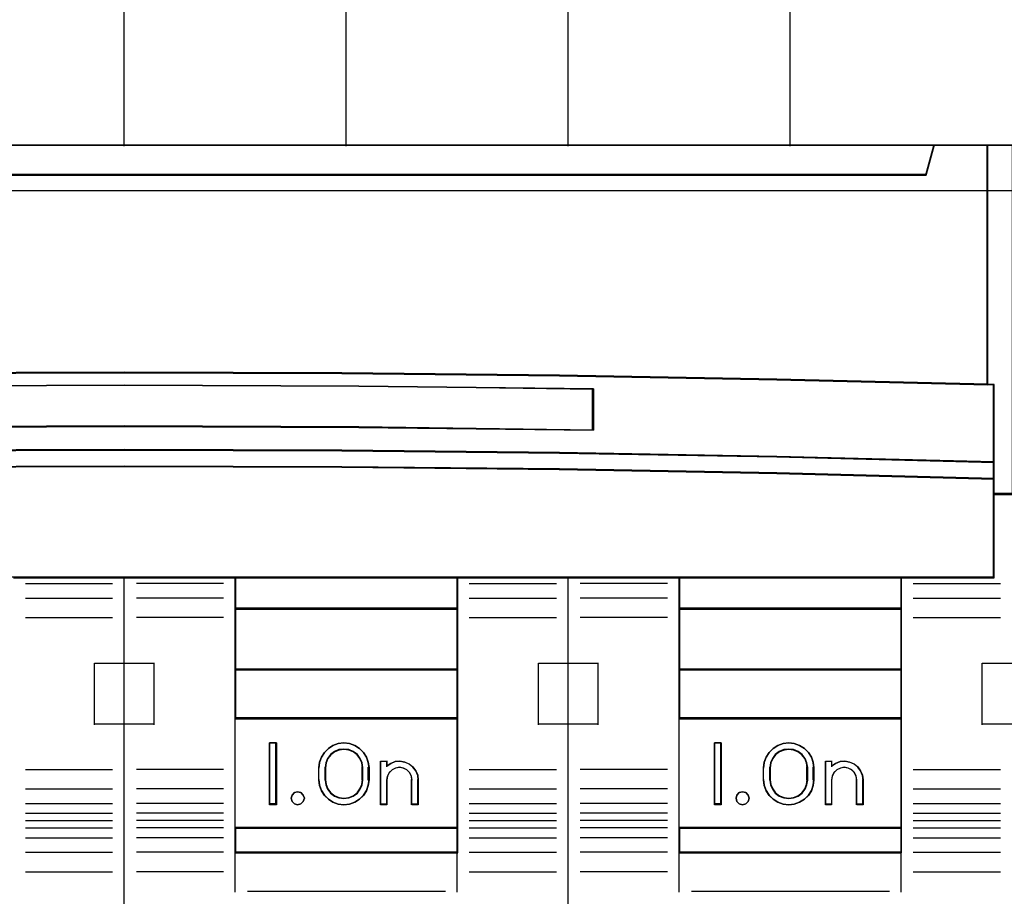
# Model space of a CAD drawing. Header units: millimetres. Extents: x 203 to 3426, y 719 to 2381.
# Tile 54 of 185: x 2538.16 to 2542.29, y 1114.62 to 1118.3. Entities that reach past the tile are written whole.
import ezdxf

# ---------------------------------------------------------------- set-up
doc = ezdxf.new("R2010")
doc.units = ezdxf.units.MM
doc.layers.add('45', color=7, linetype='Continuous')
doc.layers.add('E_Legrand_obudowy', color=7, linetype='Continuous')

# ---------------------------------------------------------------- blocks, each defined once
blk = doc.blocks.new('XL3 160 wnękowa 6x24M')
at = {"layer": 'E_Legrand_obudowy'}
blk.add_lwpolyline([(-215.641, -325.091), (215.545, -325.091), (215.545, -370.033), (-215.641, -370.033), (-215.641, -325.091)], dxfattribs=at)
blk = doc.blocks.new('S304 TX3')
at = {"layer": '45', "color": 139}
for points in [[(35.965733, 22.215289), (35.965733, 41.02555)], [(53.966516, 22.215289), (53.966516, 41.02555)], [(44.959854, 29.461747), (44.959854, 22.215289)], [(62.955262, 29.461747), (62.955262, 22.215289)], [(-0.014334, 22.247615), (71.983424, 22.247615)], [(68.805023, 22.247615), (68.450275, 21.033586)], [(70.949638, 12.531794), (70.949638, 22.247615)], [(3.486565, 21.065913), (68.482525, 21.065913)], [(71.232719, 12.521018), (62.422764, 12.749816), (53.612809, 12.919948), (44.797285, 13.01968), (35.981761, 13.049013), (27.171805, 13.01968), (18.356281, 12.919948), (9.540757, 12.749816), (0.736371, 12.521018)], [(54.989552, 12.339632), (45.485257, 12.473992), (35.980962, 12.521018), (26.482238, 12.473992), (16.972371, 12.339632)], [(54.957302, 10.694587), (54.957302, 12.371958)], [(71.20047, 4.701668), (71.20047, 12.553344)], [(54.989552, 10.694587), (45.485257, 10.823202), (35.980962, 10.870586), (26.482238, 10.823202), (16.972371, 10.694587)], [(71.232719, 9.387172), (62.422764, 9.621038), (53.612809, 9.778898), (44.797285, 9.884137), (35.981761, 9.913371), (27.171805, 9.884137), (18.356281, 9.778898), (9.540757, 9.621038), (0.736371, 9.387172)], [(71.232719, 8.710117), (62.422764, 8.944782), (53.612809, 9.114913), (44.797285, 9.208779), (35.981761, 9.238112), (27.171805, 9.208779), (18.356281, 9.114913), (9.540757, 8.944782), (0.736371, 8.710117)], [(31.489738, 4.717831), (35.981762, 4.717831), (40.479352, 4.717831), (49.474532, 4.717831), (53.983255, 4.717831), (58.475278, 4.717831), (67.464892, 4.717831), (71.216594, 4.717831), (71.216594, 8.105544), (71.216594, 8.726991), (62.41067, 8.946972), (53.604745, 9.106459), (53.604745, 9.106459), (44.793253, 9.194451), (35.981762, 9.221949), (27.175837, 9.194451)], [(71.983424, 8.121062), (71.20047, 8.121062)], [(71.232719, 4.733994), (0.736371, 4.733994)], [(31.968545, 4.475384), (35.503485, 4.475384)], [(35.965733, -41.02555), (35.965733, 4.733994)], [(40.000545, 4.475384), (36.465605, 4.475384)], [(40.462793, 4.733994), (40.462793, -6.438303)], [(40.462793, 4.733994), (49.490955, 4.733994)], [(49.458706, 4.733994), (49.458706, -6.438303)], [(49.958578, 4.475384), (53.498893, 4.475384)], [(53.966516, -41.02555), (53.966516, 4.733994)], [(57.995954, 4.475384), (54.455638, 4.475384)], [(58.458201, 4.733994), (58.458201, -6.438303)], [(58.458201, 4.733994), (67.480989, 4.733994)], [(67.448739, 4.733994), (67.448739, -6.438303)], [(67.948611, 4.475384), (71.483551, 4.475384)], [(31.968545, 3.888125), (35.503485, 3.888125)], [(40.000545, 3.888125), (36.465605, 3.888125)], [(49.958578, 3.888125), (53.498893, 3.888125)], [(57.995954, 3.888125), (54.455638, 3.888125)], [(67.948611, 3.888125), (71.483551, 3.888125)], [(40.462793, 3.475068), (49.490955, 3.475068)], [(58.458201, 3.475068), (67.480989, 3.475068)], [(31.968545, 3.096133), (35.503485, 3.096133)], [(40.000545, 3.096133), (36.465605, 3.096133)], [(49.958578, 3.096133), (53.498893, 3.096133)], [(57.995954, 3.096133), (54.455638, 3.096133)], [(67.948611, 3.096133), (71.483551, 3.096133)], [(34.763531, -1.248151), (34.763531, 1.253539)], [(34.763531, 1.253539), (35.997983, 1.253539)], [(35.965733, 1.253539), (37.200185, 1.253539)], [(37.167935, 1.253539), (37.167935, -1.248151)], [(52.758939, -1.248151), (52.758939, 1.253539)], [(52.758939, 1.253539), (53.998766, 1.253539)], [(53.966516, 1.253539), (55.195593, 1.253539)], [(55.163343, 1.253539), (55.163343, -1.248151)], [(70.748972, -1.248151), (70.748972, 1.253539)], [(70.748972, 1.253539), (71.983424, 1.253539)], [(40.462793, 1.005704), (49.490955, 1.005704)], [(58.458201, 1.005704), (67.480989, 1.005704)], [(40.462793, -0.973378), (49.490955, -0.973378)], [(58.458201, -0.973378), (67.480989, -0.973378)], [(34.763531, -1.215824), (35.997983, -1.215824)], [(35.965733, -1.215824), (37.200185, -1.215824)], [(52.758939, -1.215824), (53.998766, -1.215824)], [(53.966516, -1.215824), (55.195593, -1.215824)], [(70.748972, -1.215824), (71.983424, -1.215824)], [(42.143368, -1.98447), (41.865661, -1.98447)], [(41.865661, -1.98447), (41.865661, -4.493343)], [(42.111118, -1.98447), (42.111118, -4.493343)], [(45.895099, -3.008133), (45.866805, -2.780652), (45.793243, -2.570233), (45.668753, -2.376874), (45.51031, -2.211951), (45.317916, -2.092523), (45.102888, -2.012905), (44.876541, -1.98447), (44.650195, -2.012905), (44.435167, -2.092523), (44.248431, -2.211951), (44.08433, -2.376874), (43.965499, -2.570233), (43.886277, -2.780652), (43.857984, -3.008133)], [(60.172818, -1.98447), (59.895111, -1.98447)], [(59.895111, -1.98447), (59.895111, -4.493343)], [(60.138776, -1.98447), (60.138776, -4.493343)], [(63.924548, -3.008133), (63.896255, -2.780652), (63.822693, -2.570233), (63.703861, -2.376874), (63.545419, -2.211951), (63.347366, -2.092523), (63.132337, -2.012905), (62.905991, -1.98447), (62.679645, -2.012905), (62.470275, -2.092523), (62.272222, -2.211951), (62.11378, -2.376874), (61.989289, -2.570233), (61.915727, -2.780652), (61.887434, -3.008133)], [(45.644267, -3.008133), (45.615827, -2.806898), (45.536194, -2.622912), (45.422434, -2.461925), (45.257482, -2.335434), (45.081153, -2.26069), (44.876385, -2.237692), (44.677304, -2.26069), (44.495288, -2.335434), (44.336024, -2.461925), (44.210887, -2.622912), (44.142631, -2.806898), (44.114191, -3.008133)], [(63.673716, -3.008133), (63.645276, -2.806898), (63.571332, -2.622912), (63.451884, -2.461925), (63.286931, -2.335434), (63.104915, -2.26069), (62.905835, -2.237692), (62.712442, -2.26069), (62.524738, -2.335434), (62.359785, -2.461925), (62.246025, -2.622912), (62.166393, -2.806898), (62.143641, -3.008133)], [(46.362721, -2.73336), (46.640428, -2.73336)], [(46.362721, -2.73336), (46.362721, -4.493343)], [(46.608178, -2.73336), (46.608178, -2.95246)], [(47.892797, -3.502006), (47.869959, -3.306976), (47.790027, -3.123419), (47.675839, -2.968543), (47.527394, -2.842347), (47.344693, -2.762041), (47.150573, -2.73336), (46.956453, -2.744833), (46.773751, -2.819403), (46.608178, -2.92839)], [(64.392171, -2.73336), (64.669878, -2.73336)], [(64.392171, -2.73336), (64.392171, -4.493343)], [(64.637628, -2.73336), (64.637628, -2.95246)], [(65.922246, -3.502006), (65.899409, -3.306976), (65.819477, -3.123419), (65.705289, -2.968543), (65.556844, -2.842347), (65.374143, -2.762041), (65.185732, -2.73336), (64.985902, -2.744833), (64.797492, -2.819403), (64.637628, -2.92839)], [(31.968545, -3.063806), (35.503485, -3.063806)], [(40.000545, -3.063806), (36.465605, -3.063806)], [(43.857984, -3.502006), (43.857984, -2.975807)], [(44.114191, -3.502006), (44.114191, -2.975807)], [(45.612017, -3.502006), (45.612017, -2.975807)], [(45.862849, -3.502006), (45.862849, -2.975807)], [(47.643756, -3.502006), (47.620744, -3.344146), (47.545952, -3.19798), (47.430888, -3.0752), (47.287057, -3.00504), (47.125967, -2.975807), (46.970631, -3.00504), (46.8268, -3.0752), (46.705983, -3.19798), (46.636944, -3.344146), (46.608178, -3.502006)], [(49.958578, -3.063806), (53.498893, -3.063806)], [(57.995954, -3.063806), (54.455638, -3.063806)], [(61.887434, -3.502006), (61.887434, -2.975807)], [(62.143641, -3.502006), (62.143641, -2.975807)], [(63.641466, -3.502006), (63.641466, -2.975807)], [(63.890507, -3.502006), (63.890507, -2.975807)], [(65.671414, -3.502006), (65.642698, -3.344146), (65.573779, -3.19798), (65.458914, -3.0752), (65.315332, -3.00504), (65.154521, -2.975807), (64.999453, -3.00504), (64.855872, -3.0752), (64.735263, -3.19798), (64.666344, -3.344146), (64.637628, -3.502006)], [(67.948611, -3.063806), (71.483551, -3.063806)], [(43.857984, -3.469679), (43.886277, -3.69716), (43.965499, -3.918954), (44.08433, -4.106625), (44.248431, -4.265862), (44.435167, -4.390976), (44.650195, -4.464908), (44.876541, -4.493343), (45.102888, -4.464908), (45.317916, -4.390976), (45.51031, -4.265862), (45.668753, -4.106625), (45.793243, -3.918954), (45.866805, -3.69716), (45.895099, -3.469679)], [(44.114191, -3.469679), (44.142631, -3.670914), (44.210887, -3.8549), (44.336024, -4.021637), (44.495288, -4.142378), (44.677304, -4.217123), (44.876385, -4.240121), (45.081153, -4.217123), (45.257482, -4.142378), (45.422434, -4.021637), (45.536194, -3.8549), (45.615827, -3.670914), (45.644267, -3.469679)], [(46.608178, -3.469679), (46.608178, -4.493343)], [(47.609715, -3.469679), (47.609715, -4.493343)], [(47.860547, -3.469679), (47.860547, -4.493343)], [(61.887434, -3.469679), (61.915727, -3.69716), (61.989289, -3.918954), (62.11378, -4.106625), (62.272222, -4.265862), (62.470275, -4.390976), (62.679645, -4.464908), (62.905991, -4.493343), (63.132337, -4.464908), (63.347366, -4.390976), (63.545419, -4.265862), (63.703861, -4.106625), (63.822693, -3.918954), (63.896255, -3.69716), (63.924548, -3.469679)], [(62.143641, -3.469679), (62.166393, -3.670914), (62.246025, -3.8549), (62.359785, -4.021637), (62.524738, -4.142378), (62.712442, -4.217123), (62.905835, -4.240121), (63.104915, -4.217123), (63.286931, -4.142378), (63.451884, -4.021637), (63.571332, -3.8549), (63.645276, -3.670914), (63.673716, -3.469679)], [(64.637628, -3.469679), (64.637628, -4.493343)], [(65.639165, -3.469679), (65.639165, -4.493343)], [(65.889997, -3.469679), (65.889997, -4.493343)], [(31.968545, -3.848614), (35.503485, -3.848614)], [(40.000545, -3.848614), (36.465605, -3.848614)], [(49.958578, -3.848614), (53.498893, -3.848614)], [(57.995954, -3.848614), (54.455638, -3.848614)], [(67.948611, -3.848614), (71.483551, -3.848614)], [(31.968545, -4.448445), (35.503485, -4.448445)], [(40.000545, -4.448445), (36.465605, -4.448445)], [(42.143368, -4.459221), (41.865661, -4.459221)], [(46.362721, -4.459221), (46.640428, -4.459221)], [(47.609715, -4.459221), (47.892797, -4.459221)], [(49.958578, -4.448445), (53.498893, -4.448445)], [(57.995954, -4.448445), (54.455638, -4.448445)], [(60.172818, -4.459221), (59.895111, -4.459221)], [(64.392171, -4.459221), (64.669878, -4.459221)], [(65.639165, -4.459221), (65.922246, -4.459221)], [(67.948611, -4.448445), (71.483551, -4.448445)], [(31.968545, -4.839952), (35.503485, -4.839952)], [(31.968545, -5.136275), (35.503485, -5.136275)], [(40.000545, -4.839952), (36.465605, -4.839952)], [(40.000545, -5.136275), (36.465605, -5.136275)], [(49.958578, -4.839952), (53.498893, -4.839952)], [(49.958578, -5.136275), (53.498893, -5.136275)], [(57.995954, -4.839952), (54.455638, -4.839952)], [(57.995954, -5.136275), (54.455638, -5.136275)], [(67.948611, -4.839952), (71.483551, -4.839952)], [(67.948611, -5.136275), (71.483551, -5.136275)], [(31.968545, -5.432599), (35.503485, -5.432599)], [(40.000545, -5.432599), (36.465605, -5.432599)], [(40.462793, -5.416436), (49.490955, -5.416436)], [(49.958578, -5.432599), (53.498893, -5.432599)], [(57.995954, -5.432599), (54.455638, -5.432599)], [(58.458201, -5.416436), (67.480989, -5.416436)], [(67.948611, -5.432599), (71.483551, -5.432599)], [(31.968545, -5.829493), (35.503485, -5.829493)], [(40.000545, -5.829493), (36.465605, -5.829493)], [(49.958578, -5.829493), (53.498893, -5.829493)], [(57.995954, -5.829493), (54.455638, -5.829493)], [(67.948611, -5.829493), (71.483551, -5.829493)], [(31.968545, -6.42214), (35.503485, -6.42214)], [(40.000545, -6.42214), (36.465605, -6.42214)], [(40.462793, -6.405977), (49.490955, -6.405977)], [(40.462793, -6.405977), (40.462793, -8.033063)], [(49.458706, -6.405977), (49.458706, -8.033063)], [(49.958578, -6.42214), (53.498893, -6.42214)], [(57.995954, -6.42214), (54.455638, -6.42214)], [(58.458201, -6.405977), (67.480989, -6.405977)], [(58.458201, -6.405977), (58.458201, -8.033063)], [(67.448739, -6.405977), (67.448739, -8.033063)], [(67.948611, -6.42214), (71.483551, -6.42214)], [(31.968545, -7.214132), (35.503485, -7.214132)], [(40.000545, -7.214132), (36.465605, -7.214132)], [(49.958578, -7.214132), (53.498893, -7.214132)], [(57.995954, -7.214132), (54.455638, -7.214132)], [(67.948611, -7.214132), (71.483551, -7.214132)], [(40.964457, -8.000736), (48.994666, -8.000736)], [(58.959865, -8.000736), (66.986491, -8.000736)]]:
    blk.add_lwpolyline(points, dxfattribs=at)
at = {"layer": '45', "color": 7}
for points in [[(18.356544, 12.89593), (27.171985, 12.989723), (35.981858, 13.017309), (44.797299, 12.989723), (53.61274, 12.89593), (62.422612, 12.735931), (70.981887, 12.531794), (70.981887, 22.247615), (68.804479, 22.247615), (68.481487, 21.061413), (3.487797, 21.061413), (3.164805, 22.247615), (0.981828, 22.247615), (0.981828, 12.531794), (9.541103, 12.735931), (18.356544, 12.89593)], [(3.487065, 21.033586), (68.482026, 21.033586), (68.805023, 22.247615), (62.985493, 22.247615), (53.991674, 22.247615), (44.981149, 22.247615), (35.981761, 22.247615), (26.987942, 22.247615), (17.977416, 22.247615), (8.983597, 22.247615), (3.164067, 22.247615), (3.487065, 21.033586)], [(70.949638, 22.247615), (70.949638, 12.541976), (71.208084, 12.530953), (71.208084, 9.389435), (71.208084, 8.711528), (71.208084, 8.088736), (71.983424, 8.088736), (71.983424, 22.247615), (70.949638, 22.247615)], [(44.797285, 9.858773), (53.612809, 9.758904), (62.422764, 9.609102), (71.232719, 9.387172), (71.232719, 12.549671), (70.98212, 12.560767), (62.422764, 12.766052), (53.612809, 12.926952), (44.797285, 13.021272), (35.981761, 13.049013), (27.171805, 13.021272), (18.356281, 12.926952), (9.540757, 12.766052), (0.981401, 12.560767), (0.736371, 12.549671), (0.736371, 9.387172), (9.540757, 9.609102), (18.356281, 9.758904), (27.171805, 9.858773), (35.981761, 9.886514), (44.797285, 9.858773)], [(54.989552, 12.369749), (54.989552, 10.694587), (45.485257, 10.801036), (35.980962, 10.840254), (26.482238, 10.801036), (16.972371, 10.694587), (16.972371, 12.369749), (26.482238, 12.4818), (35.980962, 12.521018), (45.485257, 12.4818), (54.989552, 12.369749)], [(35.980962, 10.840254), (45.485257, 10.801036), (54.989552, 10.694587), (54.989552, 12.369749), (45.485257, 12.4818), (35.980962, 12.521018), (26.482238, 12.4818), (16.972371, 12.369749), (16.972371, 10.694587), (26.482238, 10.801036), (35.980962, 10.840254)], [(53.612809, 9.099904), (62.422764, 8.93608), (71.232719, 8.710117), (71.232719, 9.404954), (62.422764, 9.630917), (53.612809, 9.783442), (44.797285, 9.885125), (35.981761, 9.913371), (27.171805, 9.885125), (18.356281, 9.783442), (9.540757, 9.630917), (0.736371, 9.404954), (0.736371, 8.710117), (9.540757, 8.93608), (18.356281, 9.099904), (27.171805, 9.190289), (35.981761, 9.218534), (44.797285, 9.190289), (53.612809, 9.099904)], [(40.462793, 4.733994), (40.462793, 3.442741), (49.490955, 3.442741), (49.490955, 4.733994), (40.462793, 4.733994)], [(58.458201, 4.733994), (58.458201, 3.442741), (67.480989, 3.442741), (67.480989, 4.733994), (58.458201, 4.733994)], [(49.490955, 0.973378), (49.490955, 3.475068), (40.462793, 3.475068), (40.462793, 0.973378), (49.490955, 0.973378)], [(58.458201, 3.475068), (58.458201, 0.973378), (67.480989, 0.973378), (67.480989, 3.475068), (58.458201, 3.475068)], [(49.490955, -1.005704), (49.490955, 1.005704), (40.462793, 1.005704), (40.462793, -1.005704), (49.490955, -1.005704)], [(67.480989, 1.005704), (58.458201, 1.005704), (58.458201, -1.005704), (67.480989, -1.005704), (67.480989, 1.005704)], [(40.462793, -0.973378), (40.462793, -5.448762), (49.490955, -5.448762), (49.490955, -0.973378), (40.462793, -0.973378)], [(58.458201, -0.973378), (58.458201, -5.448762), (67.480989, -5.448762), (67.480989, -0.973378), (58.458201, -0.973378)], [(42.143368, -1.98447), (42.143368, -4.493343), (41.865661, -4.493343), (41.865661, -1.98447), (42.143368, -1.98447)], [(43.857984, -3.489794), (43.857984, -2.988019), (43.886277, -2.765008), (43.965499, -2.558723), (44.08433, -2.369164), (44.248431, -2.207481), (44.435167, -2.0904), (44.650195, -2.012346), (44.876541, -1.98447), (45.102888, -2.012346), (45.317916, -2.0904), (45.51031, -2.207481), (45.668753, -2.369164), (45.793243, -2.558723), (45.866805, -2.765008), (45.895099, -2.988019), (45.895099, -3.489794), (45.866805, -3.712804), (45.793243, -3.93024), (45.668753, -4.114224), (45.51031, -4.270332), (45.317916, -4.392988), (45.102888, -4.465466), (44.876541, -4.493343), (44.650195, -4.465466), (44.435167, -4.392988), (44.248431, -4.270332), (44.08433, -4.114224), (43.965499, -3.93024), (43.886277, -3.712804), (43.857984, -3.489794)], [(60.172818, -1.98447), (60.172818, -4.493343), (59.895111, -4.493343), (59.895111, -1.98447), (60.172818, -1.98447)], [(61.887434, -3.489794), (61.887434, -2.988019), (61.915727, -2.765008), (61.989289, -2.558723), (62.11378, -2.369164), (62.272222, -2.207481), (62.470275, -2.0904), (62.679645, -2.012346), (62.905991, -1.98447), (63.132337, -2.012346), (63.347366, -2.0904), (63.545419, -2.207481), (63.703861, -2.369164), (63.822693, -2.558723), (63.896255, -2.765008), (63.924548, -2.988019), (63.924548, -3.489794), (63.896255, -3.712804), (63.822693, -3.93024), (63.703861, -4.114224), (63.545419, -4.270332), (63.347366, -4.392988), (63.132337, -4.465466), (62.905991, -4.493343), (62.679645, -4.465466), (62.470275, -4.392988), (62.272222, -4.270332), (62.11378, -4.114224), (61.989289, -3.93024), (61.915727, -3.712804), (61.887434, -3.489794)], [(44.114191, -2.987204), (44.114191, -3.490608), (44.142631, -3.686376), (44.210887, -3.865364), (44.336024, -4.027572), (44.495288, -4.145033), (44.677304, -4.217747), (44.876385, -4.240121), (45.081153, -4.217747), (45.257482, -4.145033), (45.422434, -4.027572), (45.536194, -3.865364), (45.615827, -3.686376), (45.644267, -3.490608), (45.644267, -2.987204), (45.615827, -2.791436), (45.536194, -2.612448), (45.422434, -2.455833), (45.257482, -2.332779), (45.081153, -2.260065), (44.876385, -2.237692), (44.677304, -2.260065), (44.495288, -2.332779), (44.336024, -2.455833), (44.210887, -2.612448), (44.142631, -2.791436), (44.114191, -2.987204)], [(62.143641, -3.490608), (62.166393, -3.686376), (62.246025, -3.865364), (62.359785, -4.027572), (62.524738, -4.145033), (62.712442, -4.217747), (62.905835, -4.240121), (63.104915, -4.217747), (63.286931, -4.145033), (63.451884, -4.027572), (63.571332, -3.865364), (63.645276, -3.686376), (63.673716, -3.490608), (63.673716, -2.987204), (63.645276, -2.791436), (63.571332, -2.612448), (63.451884, -2.455833), (63.286931, -2.332779), (63.104915, -2.260065), (62.905835, -2.237692), (62.712442, -2.260065), (62.524738, -2.332779), (62.359785, -2.455833), (62.246025, -2.612448), (62.166393, -2.791436), (62.143641, -2.987204), (62.143641, -3.490608)], [(46.362721, -4.493343), (46.362721, -2.73336), (46.612994, -2.73336), (46.612994, -2.923932), (46.777946, -2.817436), (46.959963, -2.74457), (47.153355, -2.73336), (47.346748, -2.761385), (47.528764, -2.839856), (47.676652, -2.963167), (47.790413, -3.114503), (47.870045, -3.293864), (47.892797, -3.484436), (47.892797, -4.493343), (47.636836, -4.493343), (47.636836, -3.484436), (47.614084, -3.3331), (47.54014, -3.192974), (47.42638, -3.075268), (47.284179, -3.008007), (47.124915, -2.979982), (46.971339, -3.008007), (46.829138, -3.075268), (46.70969, -3.192974), (46.641434, -3.3331), (46.612994, -3.484436), (46.612994, -4.493343), (46.362721, -4.493343)], [(64.392171, -4.493343), (64.392171, -2.73336), (64.642444, -2.73336), (64.642444, -2.923932), (64.801708, -2.817436), (64.989412, -2.74457), (65.188493, -2.73336), (65.376197, -2.761385), (65.558214, -2.839856), (65.706102, -2.963167), (65.819862, -3.114503), (65.899494, -3.293864), (65.922246, -3.484436), (65.922246, -4.493343), (65.666286, -4.493343), (65.666286, -3.484436), (65.637846, -3.3331), (65.56959, -3.192974), (65.455829, -3.075268), (65.313629, -3.008007), (65.154365, -2.979982), (65.000788, -3.008007), (64.858588, -3.075268), (64.73914, -3.192974), (64.670884, -3.3331), (64.642444, -3.484436), (64.642444, -4.493343), (64.392171, -4.493343)], [(43.232377, -4.10028), (43.273904, -4.223479), (43.232377, -4.358411), (43.137459, -4.458143), (43.001014, -4.493343), (42.870502, -4.458143), (42.775584, -4.358411), (42.73999, -4.223479), (42.775584, -4.10028), (42.870502, -4.000548), (43.001014, -3.965348), (43.137459, -4.000548), (43.232377, -4.10028)], [(61.261827, -4.10028), (61.303353, -4.223479), (61.261827, -4.358411), (61.166909, -4.458143), (61.030464, -4.493343), (60.899952, -4.458143), (60.799101, -4.358411), (60.769439, -4.223479), (60.799101, -4.10028), (60.899952, -4.000548), (61.030464, -3.965348), (61.166909, -4.000548), (61.261827, -4.10028)], [(49.490955, -6.438303), (49.490955, -5.416436), (40.462793, -5.416436), (40.462793, -6.438303), (49.490955, -6.438303)], [(67.480989, -5.416436), (58.458201, -5.416436), (58.458201, -6.438303), (67.480989, -6.438303), (67.480989, -5.416436)]]:
    blk.add_lwpolyline(points, close=True, dxfattribs=at)
at = {"layer": '45', "color": 140}
for points in [[(18.356544, 12.89593), (27.171985, 12.989723), (35.981858, 13.017309), (44.797299, 12.989723), (53.61274, 12.89593), (62.422612, 12.735931), (70.981887, 12.531794), (70.981887, 22.247615), (68.804479, 22.247615), (68.481487, 21.061413), (3.487797, 21.061413), (3.164805, 22.247615), (0.981828, 22.247615), (0.981828, 12.531794), (9.541103, 12.735931), (18.356544, 12.89593)], [(3.501257, 21.047954), (68.467833, 21.047954), (68.79069, 22.231452), (62.973702, 22.231452), (53.98381, 22.231452), (44.97722, 22.231452), (35.981762, 22.231452), (26.991871, 22.231452), (17.98528, 22.231452), (8.995389, 22.231452), (3.1784, 22.231452), (3.501257, 21.047954)], [(70.949638, 22.247615), (70.949638, 12.541976), (71.208084, 12.530953), (71.208084, 9.389435), (71.208084, 8.711528), (71.208084, 8.088736), (71.983424, 8.088736), (71.983424, 22.247615), (70.949638, 22.247615)], [(70.965762, 22.231452), (70.965762, 12.547972), (71.216594, 12.536974), (71.216594, 9.402628), (71.216594, 8.726269), (71.216594, 8.104899), (71.969091, 8.104899), (71.969091, 22.231452), (70.965762, 22.231452)]]:
    blk.add_lwpolyline(points, close=True, dxfattribs=at)
at = {"layer": '45', "color": 59}
for points in [[(18.363318, 12.910882), (27.174923, 13.004362), (35.980962, 13.031856), (44.792567, 13.004362), (53.604172, 12.910882), (62.410211, 12.751415), (70.965762, 12.547957), (70.965762, 22.231452), (68.789301, 22.231452), (68.46645, 21.049197), (3.50104, 21.049197), (3.178189, 22.231452), (0.996161, 22.231452), (0.996161, 12.547957), (9.551712, 12.751415), (18.363318, 12.910882)], [(3.487065, 21.033586), (68.482026, 21.033586), (68.805023, 22.247615), (62.985493, 22.247615), (53.991674, 22.247615), (44.981149, 22.247615), (35.981761, 22.247615), (26.987942, 22.247615), (17.977416, 22.247615), (8.983597, 22.247615), (3.164067, 22.247615), (3.487065, 21.033586)], [(44.797285, 9.858773), (53.612809, 9.758904), (62.422764, 9.609102), (71.232719, 9.387172), (71.232719, 12.549671), (70.98212, 12.560767), (62.422764, 12.766052), (53.612809, 12.926952), (44.797285, 13.021272), (35.981761, 13.049013), (27.171805, 13.021272), (18.356281, 12.926952), (9.540757, 12.766052), (0.981401, 12.560767), (0.736371, 12.549671), (0.736371, 9.387172), (9.540757, 9.609102), (18.356281, 9.758904), (27.171805, 9.858773), (35.981761, 9.886514), (44.797285, 9.858773)], [(54.989552, 12.369749), (54.989552, 10.694587), (45.485257, 10.801036), (35.980962, 10.840254), (26.482238, 10.801036), (16.972371, 10.694587), (16.972371, 12.369749), (26.482238, 12.4818), (35.980962, 12.521018), (45.485257, 12.4818), (54.989552, 12.369749)], [(35.980962, 10.840254), (45.485257, 10.801036), (54.989552, 10.694587), (54.989552, 12.369749), (45.485257, 12.4818), (35.980962, 12.521018), (26.482238, 12.4818), (16.972371, 12.369749), (16.972371, 10.694587), (26.482238, 10.801036), (35.980962, 10.840254)], [(35.981858, 10.853839), (45.478538, 10.815315), (54.975219, 10.710751), (54.975219, 12.356264), (45.478538, 12.466331), (35.981858, 12.504855), (26.490744, 12.466331), (16.988496, 12.356264), (16.988496, 10.710751), (26.490744, 10.815315), (35.981858, 10.853839)], [(53.612809, 9.099904), (62.422764, 8.93608), (71.232719, 8.710117), (71.232719, 9.404954), (62.422764, 9.630917), (53.612809, 9.783442), (44.797285, 9.885125), (35.981761, 9.913371), (27.171805, 9.885125), (18.356281, 9.783442), (9.540757, 9.630917), (0.736371, 9.404954), (0.736371, 8.710117), (9.540757, 8.93608), (18.356281, 9.099904), (27.171805, 9.190289), (35.981761, 9.218534), (44.797285, 9.190289), (53.612809, 9.099904)], [(53.604745, 9.106177), (62.41067, 8.94651), (71.216594, 8.726281), (71.216594, 9.403487), (62.41067, 9.623716), (53.604745, 9.772371), (44.793253, 9.871475), (35.981762, 9.899004), (27.175837, 9.871475), (18.364346, 9.772371), (9.552854, 9.623716), (0.752496, 9.403487), (0.752496, 8.726281), (9.552854, 8.94651), (18.364346, 9.106177), (27.175837, 9.194269), (35.981762, 9.221797), (44.793253, 9.194269), (53.604745, 9.106177)], [(40.462793, 4.733994), (40.462793, 3.442741), (49.490955, 3.442741), (49.490955, 4.733994), (40.462793, 4.733994)], [(40.478918, 4.717831), (40.478918, 3.457109), (49.47483, 3.457109), (49.47483, 4.717831), (40.478918, 4.717831)], [(58.458201, 4.733994), (58.458201, 3.442741), (67.480989, 3.442741), (67.480989, 4.733994), (58.458201, 4.733994)], [(58.474326, 4.717831), (58.474326, 3.457109), (67.464864, 3.457109), (67.464864, 4.717831), (58.474326, 4.717831)], [(49.490955, 0.973378), (49.490955, 3.475068), (40.462793, 3.475068), (40.462793, 0.973378), (49.490955, 0.973378)], [(49.47483, 0.989541), (49.47483, 3.458904), (40.478918, 3.458904), (40.478918, 0.989541), (49.47483, 0.989541)], [(58.458201, 3.475068), (58.458201, 0.973378), (67.480989, 0.973378), (67.480989, 3.475068), (58.458201, 3.475068)], [(58.474326, 3.458904), (58.474326, 0.989541), (67.464864, 0.989541), (67.464864, 3.458904), (58.474326, 3.458904)], [(49.490955, -1.005704), (49.490955, 1.005704), (40.462793, 1.005704), (40.462793, -1.005704), (49.490955, -1.005704)], [(49.47483, -0.991337), (49.47483, 0.991337), (40.478918, 0.991337), (40.478918, -0.991337), (49.47483, -0.991337)], [(67.480989, 1.005704), (58.458201, 1.005704), (58.458201, -1.005704), (67.480989, -1.005704), (67.480989, 1.005704)], [(67.464864, 0.991337), (58.474326, 0.991337), (58.474326, -0.991337), (67.464864, -0.991337), (67.464864, 0.991337)], [(40.462793, -0.973378), (40.462793, -5.448762), (49.490955, -5.448762), (49.490955, -0.973378), (40.462793, -0.973378)], [(58.458201, -0.973378), (58.458201, -5.448762), (67.480989, -5.448762), (67.480989, -0.973378), (58.458201, -0.973378)], [(42.143368, -1.98447), (42.143368, -4.493343), (41.865661, -4.493343), (41.865661, -1.98447), (42.143368, -1.98447)], [(43.857984, -3.489794), (43.857984, -2.988019), (43.886277, -2.765008), (43.965499, -2.558723), (44.08433, -2.369164), (44.248431, -2.207481), (44.435167, -2.0904), (44.650195, -2.012346), (44.876541, -1.98447), (45.102888, -2.012346), (45.317916, -2.0904), (45.51031, -2.207481), (45.668753, -2.369164), (45.793243, -2.558723), (45.866805, -2.765008), (45.895099, -2.988019), (45.895099, -3.489794), (45.866805, -3.712804), (45.793243, -3.93024), (45.668753, -4.114224), (45.51031, -4.270332), (45.317916, -4.392988), (45.102888, -4.465466), (44.876541, -4.493343), (44.650195, -4.465466), (44.435167, -4.392988), (44.248431, -4.270332), (44.08433, -4.114224), (43.965499, -3.93024), (43.886277, -3.712804), (43.857984, -3.489794)], [(60.172818, -1.98447), (60.172818, -4.493343), (59.895111, -4.493343), (59.895111, -1.98447), (60.172818, -1.98447)], [(61.887434, -3.489794), (61.887434, -2.988019), (61.915727, -2.765008), (61.989289, -2.558723), (62.11378, -2.369164), (62.272222, -2.207481), (62.470275, -2.0904), (62.679645, -2.012346), (62.905991, -1.98447), (63.132337, -2.012346), (63.347366, -2.0904), (63.545419, -2.207481), (63.703861, -2.369164), (63.822693, -2.558723), (63.896255, -2.765008), (63.924548, -2.988019), (63.924548, -3.489794), (63.896255, -3.712804), (63.822693, -3.93024), (63.703861, -4.114224), (63.545419, -4.270332), (63.347366, -4.392988), (63.132337, -4.465466), (62.905991, -4.493343), (62.679645, -4.465466), (62.470275, -4.392988), (62.272222, -4.270332), (62.11378, -4.114224), (61.989289, -3.93024), (61.915727, -3.712804), (61.887434, -3.489794)], [(44.114191, -2.987204), (44.114191, -3.490608), (44.142631, -3.686376), (44.210887, -3.865364), (44.336024, -4.027572), (44.495288, -4.145033), (44.677304, -4.217747), (44.876385, -4.240121), (45.081153, -4.217747), (45.257482, -4.145033), (45.422434, -4.027572), (45.536194, -3.865364), (45.615827, -3.686376), (45.644267, -3.490608), (45.644267, -2.987204), (45.615827, -2.791436), (45.536194, -2.612448), (45.422434, -2.455833), (45.257482, -2.332779), (45.081153, -2.260065), (44.876385, -2.237692), (44.677304, -2.260065), (44.495288, -2.332779), (44.336024, -2.455833), (44.210887, -2.612448), (44.142631, -2.791436), (44.114191, -2.987204)], [(44.130316, -2.991268), (44.130316, -3.486545), (44.158157, -3.679153), (44.224974, -3.855251), (44.347473, -4.014841), (44.50338, -4.130405), (44.68156, -4.201945), (44.876445, -4.223958), (45.076897, -4.201945), (45.249509, -4.130405), (45.410985, -4.014841), (45.522347, -3.855251), (45.600301, -3.679153), (45.628142, -3.486545), (45.628142, -2.991268), (45.600301, -2.79866), (45.522347, -2.622561), (45.410985, -2.468475), (45.249509, -2.347407), (45.076897, -2.275867), (44.876445, -2.253855), (44.68156, -2.275867), (44.50338, -2.347407), (44.347473, -2.468475), (44.224974, -2.622561), (44.158157, -2.79866), (44.130316, -2.991268)], [(62.143641, -3.490608), (62.166393, -3.686376), (62.246025, -3.865364), (62.359785, -4.027572), (62.524738, -4.145033), (62.712442, -4.217747), (62.905835, -4.240121), (63.104915, -4.217747), (63.286931, -4.145033), (63.451884, -4.027572), (63.571332, -3.865364), (63.645276, -3.686376), (63.673716, -3.490608), (63.673716, -2.987204), (63.645276, -2.791436), (63.571332, -2.612448), (63.451884, -2.455833), (63.286931, -2.332779), (63.104915, -2.260065), (62.905835, -2.237692), (62.712442, -2.260065), (62.524738, -2.332779), (62.359785, -2.455833), (62.246025, -2.612448), (62.166393, -2.791436), (62.143641, -2.987204), (62.143641, -3.490608)], [(62.159766, -3.486545), (62.182038, -3.679153), (62.259992, -3.855251), (62.371354, -4.014841), (62.53283, -4.130405), (62.716578, -4.201945), (62.905894, -4.223958), (63.100779, -4.201945), (63.278959, -4.130405), (63.440435, -4.014841), (63.557365, -3.855251), (63.629751, -3.679153), (63.657591, -3.486545), (63.657591, -2.991268), (63.629751, -2.79866), (63.557365, -2.622561), (63.440435, -2.468475), (63.278959, -2.347407), (63.100779, -2.275867), (62.905894, -2.253855), (62.716578, -2.275867), (62.53283, -2.347407), (62.371354, -2.468475), (62.259992, -2.622561), (62.182038, -2.79866), (62.159766, -2.991268), (62.159766, -3.486545)], [(46.362721, -4.493343), (46.362721, -2.73336), (46.612994, -2.73336), (46.612994, -2.923932), (46.777946, -2.817436), (46.959963, -2.74457), (47.153355, -2.73336), (47.346748, -2.761385), (47.528764, -2.839856), (47.676652, -2.963167), (47.790413, -3.114503), (47.870045, -3.293864), (47.892797, -3.484436), (47.892797, -4.493343), (47.636836, -4.493343), (47.636836, -3.484436), (47.614084, -3.3331), (47.54014, -3.192974), (47.42638, -3.075268), (47.284179, -3.008007), (47.124915, -2.979982), (46.971339, -3.008007), (46.829138, -3.075268), (46.70969, -3.192974), (46.641434, -3.3331), (46.612994, -3.484436), (46.612994, -4.493343), (46.362721, -4.493343)], [(64.392171, -4.493343), (64.392171, -2.73336), (64.642444, -2.73336), (64.642444, -2.923932), (64.801708, -2.817436), (64.989412, -2.74457), (65.188493, -2.73336), (65.376197, -2.761385), (65.558214, -2.839856), (65.706102, -2.963167), (65.819862, -3.114503), (65.899494, -3.293864), (65.922246, -3.484436), (65.922246, -4.493343), (65.666286, -4.493343), (65.666286, -3.484436), (65.637846, -3.3331), (65.56959, -3.192974), (65.455829, -3.075268), (65.313629, -3.008007), (65.154365, -2.979982), (65.000788, -3.008007), (64.858588, -3.075268), (64.73914, -3.192974), (64.670884, -3.3331), (64.642444, -3.484436), (64.642444, -4.493343), (64.392171, -4.493343)], [(43.232377, -4.10028), (43.273904, -4.223479), (43.232377, -4.358411), (43.137459, -4.458143), (43.001014, -4.493343), (42.870502, -4.458143), (42.775584, -4.358411), (42.73999, -4.223479), (42.775584, -4.10028), (42.870502, -4.000548), (43.001014, -3.965348), (43.137459, -4.000548), (43.232377, -4.10028)], [(61.261827, -4.10028), (61.303353, -4.223479), (61.261827, -4.358411), (61.166909, -4.458143), (61.030464, -4.493343), (60.899952, -4.458143), (60.799101, -4.358411), (60.769439, -4.223479), (60.799101, -4.10028), (60.899952, -4.000548), (61.030464, -3.965348), (61.166909, -4.000548), (61.261827, -4.10028)], [(49.490955, -6.438303), (49.490955, -5.416436), (40.462793, -5.416436), (40.462793, -6.438303), (49.490955, -6.438303)], [(49.47483, -6.423936), (49.47483, -5.432599), (40.478918, -5.432599), (40.478918, -6.423936), (49.47483, -6.423936)], [(67.480989, -5.416436), (58.458201, -5.416436), (58.458201, -6.438303), (67.480989, -6.438303), (67.480989, -5.416436)], [(67.464864, -5.432599), (58.474326, -5.432599), (58.474326, -6.423936), (67.464864, -6.423936), (67.464864, -5.432599)]]:
    blk.add_lwpolyline(points, close=True, dxfattribs=at)
at = {"layer": '45', "color": 7}
blk.add_lwpolyline([(31.487681, 4.701668), (35.981761, 4.701668), (40.481409, 4.701668), (49.480706, 4.701668), (53.991492, 4.701668), (58.485572, 4.701668), (67.4793, 4.701668), (71.232719, 4.701668), (71.232719, 8.113694), (71.232719, 8.739602), (62.422764, 8.961162), (53.612809, 9.121793), (53.612809, 9.121793), (44.797285, 9.210417), (35.981761, 9.238112), (27.171805, 9.210417)], dxfattribs=at)
at = {"layer": '45', "color": 59}
blk.add_lwpolyline([(31.487681, 4.701668), (35.981761, 4.701668), (40.481409, 4.701668), (49.480706, 4.701668), (53.991492, 4.701668), (58.485572, 4.701668), (67.4793, 4.701668), (71.232719, 4.701668), (71.232719, 8.113694), (71.232719, 8.739602), (62.422764, 8.961162), (53.612809, 9.121793), (53.612809, 9.121793), (44.797285, 9.210417), (35.981761, 9.238112), (27.171805, 9.210417)], dxfattribs=at)
at = {"layer": '45', "color": 139}
for points in [[(43.273904, -4.223479), (43.232377, -4.10028), (43.137459, -4.000548), (43.001014, -3.965348), (42.870502, -4.000548), (42.775584, -4.10028), (42.73999, -4.223479), (42.775584, -4.358411), (42.870502, -4.458143), (43.001014, -4.493343), (43.137459, -4.458143), (43.232377, -4.358411), (43.273904, -4.223479)], [(61.303353, -4.223479), (61.261827, -4.10028), (61.166909, -4.000548), (61.030464, -3.965348), (60.899952, -4.000548), (60.799101, -4.10028), (60.769439, -4.223479), (60.799101, -4.358411), (60.899952, -4.458143), (61.030464, -4.493343), (61.166909, -4.458143), (61.261827, -4.358411), (61.303353, -4.223479)]]:
    blk.add_lwpolyline(points, close=True, dxfattribs=at)
blk = doc.blocks.new('G$CCC6CD2FA')
at = {"xscale": 0.103478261, "yscale": 0.103478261, "zscale": 0.103478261}
blk.add_blockref('S304 TX3', (-115.4535, 43.782), dxfattribs=at)
at = {"layer": 'E_Legrand_obudowy', "color": 67, "true_color": 0x727430, "xscale": 0.1, "yscale": 0.1, "zscale": 0.1}
blk.add_blockref('XL3 160 wnękowa 6x24M', (-112.1857, 78.4038), dxfattribs=at)

msp = doc.modelspace()

# ---------------------------------------------------------------- block references
msp.add_blockref('G$CCC6CD2FA', (2650.3343, 1071.6878))

doc.saveas('drawing.dxf')
